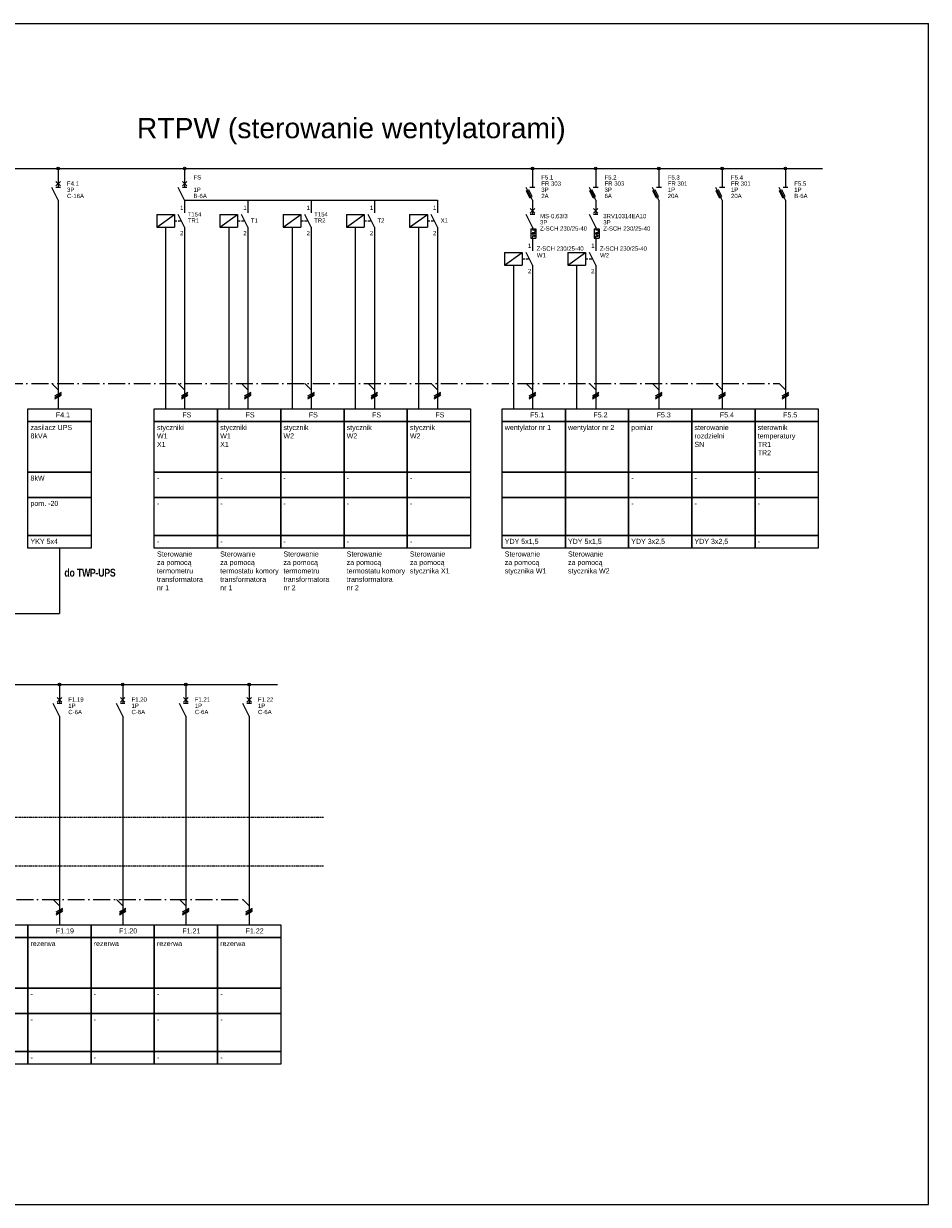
# Model space of a CAD drawing. Header units: centimetres. Extents: x -4250 to -484, y 169 to 6592.
# Tile 31 of 178: x -2166 to -1844, y 1125 to 1545. Entities that reach past the tile are written whole.
import ezdxf

# ---------------------------------------------------------------- set-up
doc = ezdxf.new("R2010")
doc.units = ezdxf.units.CM
for name, pattern in [('ACAD_ISO10W100', [18, 12, -3, 0, -3]), ('DASHED', [19.05, 12.7, -6.35]), ('MIXTE', [1, 0.5, -0.19, 0.12, -0.19])]:
    doc.linetypes.add(name, pattern=pattern)
doc.layers.add('1', color=7, linetype='Continuous')
doc.layers.add('_Uwagi', color=3, linetype='MIXTE', lineweight=20)
doc.styles.add('ARIAL', font='arial.ttf')
doc.styles.add('OPIS_LAYOUT', font='arial.ttf', dxfattribs={"width": 0.7})

msp = doc.modelspace()

# ---------------------------------------------------------------- linework, layer by layer
for p, q in [((-2761.068, 1545.4975), (-1843.9468, 1545.4975)), ((-1843.9468, 1125.4975), (-1843.9468, 1545.4975)), ((-2761.068, 1125.4975), (-1843.9468, 1125.4975))]:
    msp.add_line(p, q)
at = {"linetype": 'Continuous'}
for points in [[(-2115.3684, 1470.8317), (-2115.3684, 1408.4527)], [(-2092.8684, 1470.8317), (-2092.8684, 1408.4527)], [(-2070.3684, 1470.8317), (-2070.3684, 1408.4527)], [(-2047.8684, 1470.8317), (-2047.8684, 1408.4527)], [(-2025.3684, 1470.8317), (-2025.3684, 1408.4527)], [(-1991.6184, 1457.3317), (-1991.6184, 1408.4527)], [(-1969.1184, 1457.3317), (-1969.1184, 1408.4527)]]:
    msp.add_lwpolyline(points, dxfattribs=at)
at = {"linetype": 'ACAD_ISO10W100', "ltscale": 0.5}
for points in [[(-2690.8734, 1417.4617), (-1897.0734, 1417.4617)], [(-2623.3734, 1233.9052), (-2087.8734, 1233.9052)]]:
    msp.add_lwpolyline(points, dxfattribs=at)
for points in [[(-2164.3734, 1408.4527), (-2141.8734, 1408.4527), (-2141.8734, 1403.9527), (-2164.3734, 1403.9527), (-2164.3734, 1408.4527)], [(-2119.3734, 1408.4527), (-2096.8734, 1408.4527), (-2096.8734, 1403.9527), (-2119.3734, 1403.9527), (-2119.3734, 1408.4527)], [(-2096.8734, 1408.4527), (-2074.3734, 1408.4527), (-2074.3734, 1403.9527), (-2096.8734, 1403.9527), (-2096.8734, 1408.4527)], [(-2074.3734, 1408.4527), (-2051.8734, 1408.4527), (-2051.8734, 1403.9527), (-2074.3734, 1403.9527), (-2074.3734, 1408.4527)], [(-2051.8734, 1408.4527), (-2029.3734, 1408.4527), (-2029.3734, 1403.9527), (-2051.8734, 1403.9527), (-2051.8734, 1408.4527)], [(-2029.3734, 1408.4527), (-2006.8734, 1408.4527), (-2006.8734, 1403.9527), (-2029.3734, 1403.9527), (-2029.3734, 1408.4527)], [(-1995.6234, 1408.4527), (-1973.1234, 1408.4527), (-1973.1234, 1403.9527), (-1995.6234, 1403.9527), (-1995.6234, 1408.4527)], [(-1973.1234, 1408.4527), (-1950.6234, 1408.4527), (-1950.6234, 1403.9527), (-1973.1234, 1403.9527), (-1973.1234, 1408.4527)], [(-1950.6234, 1408.4527), (-1928.1234, 1408.4527), (-1928.1234, 1403.9527), (-1950.6234, 1403.9527), (-1950.6234, 1408.4527)], [(-1928.1234, 1408.4527), (-1905.6234, 1408.4527), (-1905.6234, 1403.9527), (-1928.1234, 1403.9527), (-1928.1234, 1408.4527)], [(-1905.6234, 1408.4527), (-1883.1234, 1408.4527), (-1883.1234, 1403.9527), (-1905.6234, 1403.9527), (-1905.6234, 1408.4527)], [(-2164.3734, 1403.9527), (-2141.8734, 1403.9527), (-2141.8734, 1385.9527), (-2164.3734, 1385.9527), (-2164.3734, 1403.9527)], [(-2119.3734, 1403.9527), (-2096.8734, 1403.9527), (-2096.8734, 1385.9527), (-2119.3734, 1385.9527), (-2119.3734, 1403.9527)], [(-2096.8734, 1403.9527), (-2074.3734, 1403.9527), (-2074.3734, 1385.9527), (-2096.8734, 1385.9527), (-2096.8734, 1403.9527)], [(-2074.3734, 1403.9527), (-2051.8734, 1403.9527), (-2051.8734, 1385.9527), (-2074.3734, 1385.9527), (-2074.3734, 1403.9527)], [(-2051.8734, 1403.9527), (-2029.3734, 1403.9527), (-2029.3734, 1385.9527), (-2051.8734, 1385.9527), (-2051.8734, 1403.9527)], [(-2029.3734, 1403.9527), (-2006.8734, 1403.9527), (-2006.8734, 1385.9527), (-2029.3734, 1385.9527), (-2029.3734, 1403.9527)], [(-1995.6234, 1403.9527), (-1973.1234, 1403.9527), (-1973.1234, 1385.9527), (-1995.6234, 1385.9527), (-1995.6234, 1403.9527)], [(-1973.1234, 1403.9527), (-1950.6234, 1403.9527), (-1950.6234, 1385.9527), (-1973.1234, 1385.9527), (-1973.1234, 1403.9527)], [(-1950.6234, 1403.9527), (-1928.1234, 1403.9527), (-1928.1234, 1385.9527), (-1950.6234, 1385.9527), (-1950.6234, 1403.9527)], [(-1928.1234, 1403.9527), (-1905.6234, 1403.9527), (-1905.6234, 1385.9527), (-1928.1234, 1385.9527), (-1928.1234, 1403.9527)], [(-1905.6234, 1403.9527), (-1883.1234, 1403.9527), (-1883.1234, 1385.9527), (-1905.6234, 1385.9527), (-1905.6234, 1403.9527)], [(-2164.3734, 1385.9527), (-2141.8734, 1385.9527), (-2141.8734, 1376.9527), (-2164.3734, 1376.9527), (-2164.3734, 1385.9527)], [(-2119.3734, 1385.9527), (-2096.8734, 1385.9527), (-2096.8734, 1376.9527), (-2119.3734, 1376.9527), (-2119.3734, 1385.9527)], [(-2096.8734, 1385.9527), (-2074.3734, 1385.9527), (-2074.3734, 1376.9527), (-2096.8734, 1376.9527), (-2096.8734, 1385.9527)], [(-2074.3734, 1385.9527), (-2051.8734, 1385.9527), (-2051.8734, 1376.9527), (-2074.3734, 1376.9527), (-2074.3734, 1385.9527)], [(-2051.8734, 1385.9527), (-2029.3734, 1385.9527), (-2029.3734, 1376.9527), (-2051.8734, 1376.9527), (-2051.8734, 1385.9527)], [(-2029.3734, 1385.9527), (-2006.8734, 1385.9527), (-2006.8734, 1376.9527), (-2029.3734, 1376.9527), (-2029.3734, 1385.9527)], [(-1995.6234, 1385.9527), (-1973.1234, 1385.9527), (-1973.1234, 1376.9527), (-1995.6234, 1376.9527), (-1995.6234, 1385.9527)], [(-1973.1234, 1385.9527), (-1950.6234, 1385.9527), (-1950.6234, 1376.9527), (-1973.1234, 1376.9527), (-1973.1234, 1385.9527)], [(-1950.6234, 1385.9527), (-1928.1234, 1385.9527), (-1928.1234, 1376.9527), (-1950.6234, 1376.9527), (-1950.6234, 1385.9527)], [(-1928.1234, 1385.9527), (-1905.6234, 1385.9527), (-1905.6234, 1376.9527), (-1928.1234, 1376.9527), (-1928.1234, 1385.9527)], [(-1905.6234, 1385.9527), (-1883.1234, 1385.9527), (-1883.1234, 1376.9527), (-1905.6234, 1376.9527), (-1905.6234, 1385.9527)], [(-2164.3734, 1376.9527), (-2141.8734, 1376.9527), (-2141.8734, 1363.4527), (-2164.3734, 1363.4527), (-2164.3734, 1376.9527)], [(-2119.3734, 1376.9527), (-2096.8734, 1376.9527), (-2096.8734, 1363.4527), (-2119.3734, 1363.4527), (-2119.3734, 1376.9527)], [(-2096.8734, 1376.9527), (-2074.3734, 1376.9527), (-2074.3734, 1363.4527), (-2096.8734, 1363.4527), (-2096.8734, 1376.9527)], [(-2074.3734, 1376.9527), (-2051.8734, 1376.9527), (-2051.8734, 1363.4527), (-2074.3734, 1363.4527), (-2074.3734, 1376.9527)], [(-2051.8734, 1376.9527), (-2029.3734, 1376.9527), (-2029.3734, 1363.4527), (-2051.8734, 1363.4527), (-2051.8734, 1376.9527)], [(-2029.3734, 1376.9527), (-2006.8734, 1376.9527), (-2006.8734, 1363.4527), (-2029.3734, 1363.4527), (-2029.3734, 1376.9527)], [(-1995.6234, 1376.9527), (-1973.1234, 1376.9527), (-1973.1234, 1363.4527), (-1995.6234, 1363.4527), (-1995.6234, 1376.9527)], [(-1973.1234, 1376.9527), (-1950.6234, 1376.9527), (-1950.6234, 1363.4527), (-1973.1234, 1363.4527), (-1973.1234, 1376.9527)], [(-1950.6234, 1376.9527), (-1928.1234, 1376.9527), (-1928.1234, 1363.4527), (-1950.6234, 1363.4527), (-1950.6234, 1376.9527)], [(-1928.1234, 1376.9527), (-1905.6234, 1376.9527), (-1905.6234, 1363.4527), (-1928.1234, 1363.4527), (-1928.1234, 1376.9527)], [(-1905.6234, 1376.9527), (-1883.1234, 1376.9527), (-1883.1234, 1363.4527), (-1905.6234, 1363.4527), (-1905.6234, 1376.9527)], [(-2164.3734, 1363.4527), (-2141.8734, 1363.4527), (-2141.8734, 1358.9527), (-2164.3734, 1358.9527), (-2164.3734, 1363.4527)], [(-2119.3734, 1363.4527), (-2096.8734, 1363.4527), (-2096.8734, 1358.9527), (-2119.3734, 1358.9527), (-2119.3734, 1363.4527)], [(-2096.8734, 1363.4527), (-2074.3734, 1363.4527), (-2074.3734, 1358.9527), (-2096.8734, 1358.9527), (-2096.8734, 1363.4527)], [(-2074.3734, 1363.4527), (-2051.8734, 1363.4527), (-2051.8734, 1358.9527), (-2074.3734, 1358.9527), (-2074.3734, 1363.4527)], [(-2051.8734, 1363.4527), (-2029.3734, 1363.4527), (-2029.3734, 1358.9527), (-2051.8734, 1358.9527), (-2051.8734, 1363.4527)], [(-2029.3734, 1363.4527), (-2006.8734, 1363.4527), (-2006.8734, 1358.9527), (-2029.3734, 1358.9527), (-2029.3734, 1363.4527)], [(-1995.6234, 1363.4527), (-1973.1234, 1363.4527), (-1973.1234, 1358.9527), (-1995.6234, 1358.9527), (-1995.6234, 1363.4527)], [(-1973.1234, 1363.4527), (-1950.6234, 1363.4527), (-1950.6234, 1358.9527), (-1973.1234, 1358.9527), (-1973.1234, 1363.4527)], [(-1950.6234, 1363.4527), (-1928.1234, 1363.4527), (-1928.1234, 1358.9527), (-1950.6234, 1358.9527), (-1950.6234, 1363.4527)], [(-1928.1234, 1363.4527), (-1905.6234, 1363.4527), (-1905.6234, 1358.9527), (-1928.1234, 1358.9527), (-1928.1234, 1363.4527)], [(-1905.6234, 1363.4527), (-1883.1234, 1363.4527), (-1883.1234, 1358.9527), (-1905.6234, 1358.9527), (-1905.6234, 1363.4527)]]:
    msp.add_lwpolyline(points)
at = {"color": 6}
for points in [[(-2186.8734, 1224.8962), (-2164.3734, 1224.8962), (-2164.3734, 1220.3962), (-2186.8734, 1220.3962), (-2186.8734, 1224.8962)], [(-2164.3734, 1224.8962), (-2141.8734, 1224.8962), (-2141.8734, 1220.3962), (-2164.3734, 1220.3962), (-2164.3734, 1224.8962)], [(-2141.8734, 1224.8962), (-2119.3734, 1224.8962), (-2119.3734, 1220.3962), (-2141.8734, 1220.3962), (-2141.8734, 1224.8962)], [(-2119.3734, 1224.8962), (-2096.8734, 1224.8962), (-2096.8734, 1220.3962), (-2119.3734, 1220.3962), (-2119.3734, 1224.8962)], [(-2096.8734, 1224.8962), (-2074.3734, 1224.8962), (-2074.3734, 1220.3962), (-2096.8734, 1220.3962), (-2096.8734, 1224.8962)], [(-2186.8734, 1220.3962), (-2164.3734, 1220.3962), (-2164.3734, 1202.3962), (-2186.8734, 1202.3962), (-2186.8734, 1220.3962)], [(-2164.3734, 1220.3962), (-2141.8734, 1220.3962), (-2141.8734, 1202.3962), (-2164.3734, 1202.3962), (-2164.3734, 1220.3962)], [(-2141.8734, 1220.3962), (-2119.3734, 1220.3962), (-2119.3734, 1202.3962), (-2141.8734, 1202.3962), (-2141.8734, 1220.3962)], [(-2119.3734, 1220.3962), (-2096.8734, 1220.3962), (-2096.8734, 1202.3962), (-2119.3734, 1202.3962), (-2119.3734, 1220.3962)], [(-2096.8734, 1220.3962), (-2074.3734, 1220.3962), (-2074.3734, 1202.3962), (-2096.8734, 1202.3962), (-2096.8734, 1220.3962)], [(-2186.8734, 1202.3962), (-2164.3734, 1202.3962), (-2164.3734, 1193.3962), (-2186.8734, 1193.3962), (-2186.8734, 1202.3962)], [(-2164.3734, 1202.3962), (-2141.8734, 1202.3962), (-2141.8734, 1193.3962), (-2164.3734, 1193.3962), (-2164.3734, 1202.3962)], [(-2141.8734, 1202.3962), (-2119.3734, 1202.3962), (-2119.3734, 1193.3962), (-2141.8734, 1193.3962), (-2141.8734, 1202.3962)], [(-2119.3734, 1202.3962), (-2096.8734, 1202.3962), (-2096.8734, 1193.3962), (-2119.3734, 1193.3962), (-2119.3734, 1202.3962)], [(-2096.8734, 1202.3962), (-2074.3734, 1202.3962), (-2074.3734, 1193.3962), (-2096.8734, 1193.3962), (-2096.8734, 1202.3962)], [(-2186.8734, 1193.3962), (-2164.3734, 1193.3962), (-2164.3734, 1179.8962), (-2186.8734, 1179.8962), (-2186.8734, 1193.3962)], [(-2164.3734, 1193.3962), (-2141.8734, 1193.3962), (-2141.8734, 1179.8962), (-2164.3734, 1179.8962), (-2164.3734, 1193.3962)], [(-2141.8734, 1193.3962), (-2119.3734, 1193.3962), (-2119.3734, 1179.8962), (-2141.8734, 1179.8962), (-2141.8734, 1193.3962)], [(-2119.3734, 1193.3962), (-2096.8734, 1193.3962), (-2096.8734, 1179.8962), (-2119.3734, 1179.8962), (-2119.3734, 1193.3962)], [(-2096.8734, 1193.3962), (-2074.3734, 1193.3962), (-2074.3734, 1179.8962), (-2096.8734, 1179.8962), (-2096.8734, 1193.3962)], [(-2186.8734, 1179.8962), (-2164.3734, 1179.8962), (-2164.3734, 1175.3962), (-2186.8734, 1175.3962), (-2186.8734, 1179.8962)], [(-2164.3734, 1179.8962), (-2141.8734, 1179.8962), (-2141.8734, 1175.3962), (-2164.3734, 1175.3962), (-2164.3734, 1179.8962)], [(-2141.8734, 1179.8962), (-2119.3734, 1179.8962), (-2119.3734, 1175.3962), (-2141.8734, 1175.3962), (-2141.8734, 1179.8962)], [(-2119.3734, 1179.8962), (-2096.8734, 1179.8962), (-2096.8734, 1175.3962), (-2119.3734, 1175.3962), (-2119.3734, 1179.8962)], [(-2096.8734, 1179.8962), (-2074.3734, 1179.8962), (-2074.3734, 1175.3962), (-2096.8734, 1175.3962), (-2096.8734, 1179.8962)]]:
    msp.add_lwpolyline(points, dxfattribs=at)
at = {"layer": '1'}
for p, q in [((-2693.1234, 1493.9617), (-1881.5777, 1493.9617)), ((-2153.5734, 1478.2117), (-2153.5734, 1408.4527)), ((-1939.8234, 1478.2117), (-1939.8234, 1408.4527)), ((-1917.3234, 1478.2117), (-1917.3234, 1408.4527)), ((-1894.8234, 1478.2117), (-1894.8234, 1408.4527)), ((-2108.5734, 1468.5817), (-2108.5734, 1408.4527)), ((-2086.0734, 1468.5817), (-2086.0734, 1408.4527)), ((-2063.5734, 1468.5817), (-2063.5734, 1408.4527)), ((-2041.0734, 1468.5817), (-2041.0734, 1408.4527)), ((-2018.5734, 1468.5817), (-2018.5734, 1408.4527)), ((-1984.8234, 1455.0817), (-1984.8234, 1408.4527)), ((-1962.3234, 1455.0817), (-1962.3234, 1408.4527)), ((-2155.8234, 1417.4617), (-2153.5734, 1415.2117)), ((-2110.8234, 1417.4617), (-2108.5734, 1415.2117)), ((-2088.3234, 1417.4617), (-2086.0734, 1415.2117)), ((-2065.8234, 1417.4617), (-2063.5734, 1415.2117)), ((-2043.3234, 1417.4617), (-2041.0734, 1415.2117)), ((-2020.8234, 1417.4617), (-2018.5734, 1415.2117)), ((-1987.0734, 1417.4617), (-1984.8234, 1415.2117)), ((-1964.5734, 1417.4617), (-1962.3234, 1415.2117)), ((-1942.0734, 1417.4617), (-1939.8234, 1415.2117)), ((-1919.5734, 1417.4617), (-1917.3234, 1415.2117)), ((-1897.0734, 1417.4617), (-1894.8234, 1415.2117)), ((-2154.7434, 1413.0967), (-2152.4034, 1414.4467)), ((-2154.7434, 1412.5567), (-2152.4034, 1413.9067)), ((-2154.7434, 1412.0167), (-2152.4034, 1413.3667)), ((-2109.7434, 1413.0967), (-2107.4034, 1414.4467)), ((-2109.7434, 1412.5567), (-2107.4034, 1413.9067)), ((-2109.7434, 1412.0167), (-2107.4034, 1413.3667)), ((-2087.2434, 1413.0967), (-2084.9034, 1414.4467)), ((-2087.2434, 1412.5567), (-2084.9034, 1413.9067)), ((-2087.2434, 1412.0167), (-2084.9034, 1413.3667)), ((-2064.7434, 1413.0967), (-2062.4034, 1414.4467)), ((-2064.7434, 1412.5567), (-2062.4034, 1413.9067)), ((-2064.7434, 1412.0167), (-2062.4034, 1413.3667)), ((-2042.2434, 1413.0967), (-2039.9034, 1414.4467)), ((-2042.2434, 1412.5567), (-2039.9034, 1413.9067)), ((-2042.2434, 1412.0167), (-2039.9034, 1413.3667)), ((-2019.7434, 1413.0967), (-2017.4034, 1414.4467)), ((-2019.7434, 1412.5567), (-2017.4034, 1413.9067)), ((-2019.7434, 1412.0167), (-2017.4034, 1413.3667)), ((-1985.9934, 1413.0967), (-1983.6534, 1414.4467)), ((-1985.9934, 1412.5567), (-1983.6534, 1413.9067)), ((-1985.9934, 1412.0167), (-1983.6534, 1413.3667)), ((-1963.4934, 1413.0967), (-1961.1534, 1414.4467)), ((-1963.4934, 1412.5567), (-1961.1534, 1413.9067)), ((-1963.4934, 1412.0167), (-1961.1534, 1413.3667)), ((-1940.9934, 1413.0967), (-1938.6534, 1414.4467)), ((-1940.9934, 1412.5567), (-1938.6534, 1413.9067)), ((-1940.9934, 1412.0167), (-1938.6534, 1413.3667)), ((-1918.4934, 1413.0967), (-1916.1534, 1414.4467)), ((-1918.4934, 1412.5567), (-1916.1534, 1413.9067)), ((-1918.4934, 1412.0167), (-1916.1534, 1413.3667)), ((-1895.9934, 1413.0967), (-1893.6534, 1414.4467)), ((-1895.9934, 1412.5567), (-1893.6534, 1413.9067)), ((-1895.9934, 1412.0167), (-1893.6534, 1413.3667)), ((-2153.1234, 1358.9527), (-2153.1234, 1335.6396)), ((-2687.1623, 1335.6396), (-2153.1234, 1335.6396)), ((-2625.6234, 1310.4502), (-2075.4842, 1310.4052))]:
    msp.add_line(p, q, dxfattribs=at)
at = {"layer": '1', "color": 3}
for p, q in [((-2153.5734, 1493.9617), (-2153.5734, 1491.6667)), ((-2153.5734, 1491.7117), (-2153.5734, 1487.2117)), ((-2108.5734, 1493.9617), (-2108.5734, 1491.6667)), ((-2108.5734, 1491.7117), (-2108.5734, 1487.2117)), ((-1984.8234, 1493.9617), (-1984.8234, 1491.6667)), ((-1984.8234, 1491.7117), (-1984.8234, 1487.2117)), ((-1962.3234, 1493.9617), (-1962.3234, 1491.6667)), ((-1962.3234, 1491.7117), (-1962.3234, 1487.2117)), ((-1939.8234, 1493.9617), (-1939.8234, 1491.6667)), ((-1939.8234, 1491.7117), (-1939.8234, 1487.2117)), ((-1917.3234, 1493.9617), (-1917.3234, 1491.6667)), ((-1917.3234, 1491.7117), (-1917.3234, 1487.2117)), ((-1894.8234, 1493.9617), (-1894.8234, 1491.6667)), ((-1894.8234, 1491.7117), (-1894.8234, 1487.2117)), ((-2153.5734, 1482.7117), (-2155.8234, 1487.2117)), ((-2154.3834, 1487.7517), (-2152.7634, 1489.3717)), ((-2152.7634, 1487.7517), (-2154.3834, 1489.3717)), ((-2152.7634, 1487.2117), (-2154.3834, 1487.2117)), ((-2108.5734, 1482.7117), (-2110.8234, 1487.2117)), ((-2109.3834, 1487.7517), (-2107.7634, 1489.3717)), ((-2107.7634, 1487.7517), (-2109.3834, 1489.3717)), ((-2107.7634, 1487.2117), (-2109.3834, 1487.2117)), ((-1984.8234, 1482.7117), (-1987.0734, 1487.2117)), ((-1984.8234, 1482.7117), (-1987.0734, 1487.2117)), ((-1983.9234, 1487.2117), (-1985.7234, 1487.2117)), ((-1984.0134, 1487.2117), (-1985.6334, 1487.2117)), ((-1962.3234, 1482.7117), (-1964.5734, 1487.2117)), ((-1962.3234, 1482.7117), (-1964.5734, 1487.2117)), ((-1961.4234, 1487.2117), (-1963.2234, 1487.2117)), ((-1961.5134, 1487.2117), (-1963.1334, 1487.2117)), ((-1939.8234, 1482.7117), (-1942.0734, 1487.2117)), ((-1939.8234, 1482.7117), (-1942.0734, 1487.2117)), ((-1938.9234, 1487.2117), (-1940.7234, 1487.2117)), ((-1939.0134, 1487.2117), (-1940.6334, 1487.2117)), ((-1917.3234, 1482.7117), (-1919.5734, 1487.2117)), ((-1916.4234, 1487.2117), (-1918.2234, 1487.2117)), ((-1894.8234, 1482.7117), (-1897.0734, 1487.2117)), ((-1894.0134, 1487.2117), (-1895.6334, 1487.2117)), ((-2153.5734, 1482.7117), (-2153.5734, 1478.2117)), ((-2108.5734, 1482.7117), (-2018.5734, 1482.7117)), ((-2108.5734, 1482.7117), (-2108.5734, 1478.2117)), ((-2086.0734, 1482.7117), (-2086.0734, 1478.2117)), ((-2063.5734, 1482.7117), (-2063.5734, 1478.2117)), ((-2041.0734, 1482.7117), (-2041.0734, 1478.2117)), ((-2018.5734, 1482.7117), (-2018.5734, 1478.2117)), ((-1986.9474, 1485.9607), (-1986.1464, 1486.3657)), ((-1985.7414, 1483.5487), (-1986.9474, 1485.9607)), ((-1984.9404, 1483.9537), (-1986.1464, 1486.3657)), ((-1985.7414, 1483.5487), (-1984.9404, 1483.9537)), ((-1984.8234, 1482.7117), (-1984.8234, 1478.2117)), ((-1984.8234, 1482.7117), (-1984.8234, 1478.2117)), ((-1964.4474, 1485.9607), (-1963.6464, 1486.3657)), ((-1963.2414, 1483.5487), (-1964.4474, 1485.9607)), ((-1962.4404, 1483.9537), (-1963.6464, 1486.3657)), ((-1963.2414, 1483.5487), (-1962.4404, 1483.9537)), ((-1962.3234, 1482.7117), (-1962.3234, 1478.2117)), ((-1962.3234, 1482.7117), (-1962.3234, 1478.2117)), ((-1941.9474, 1485.9607), (-1941.1464, 1486.3657)), ((-1940.7414, 1483.5487), (-1941.9474, 1485.9607)), ((-1939.9404, 1483.9537), (-1941.1464, 1486.3657)), ((-1940.7414, 1483.5487), (-1939.9404, 1483.9537)), ((-1939.8234, 1482.7117), (-1939.8234, 1478.2117)), ((-1939.8234, 1482.7117), (-1939.8234, 1478.2117)), ((-1919.4474, 1485.9607), (-1918.6464, 1486.3657)), ((-1918.2414, 1483.5487), (-1919.4474, 1485.9607)), ((-1917.4404, 1483.9537), (-1918.6464, 1486.3657)), ((-1918.2414, 1483.5487), (-1917.4404, 1483.9537)), ((-1917.3234, 1482.7117), (-1917.3234, 1478.2117)), ((-1917.3234, 1482.7117), (-1917.3234, 1478.2117)), ((-1896.9474, 1485.9607), (-1896.1464, 1486.3657)), ((-1895.7414, 1483.5487), (-1896.9474, 1485.9607)), ((-1894.9404, 1483.9537), (-1896.1464, 1486.3657)), ((-1895.7414, 1483.5487), (-1894.9404, 1483.9537)), ((-1894.8234, 1482.7117), (-1894.8234, 1478.2117)), ((-1984.0134, 1478.1217), (-1985.6334, 1479.7417)), ((-1985.6334, 1478.1217), (-1984.0134, 1479.7417)), ((-1984.8234, 1482.0817), (-1984.8234, 1477.5817)), ((-1961.5134, 1478.1217), (-1963.1334, 1479.7417)), ((-1963.1334, 1478.1217), (-1961.5134, 1479.7417)), ((-1962.3234, 1482.0817), (-1962.3234, 1477.5817)), ((-2118.5184, 1477.5817), (-2112.2184, 1477.5817)), ((-2118.5184, 1477.5817), (-2118.5184, 1473.0817)), ((-2112.2184, 1477.5817), (-2112.2184, 1473.0817)), ((-2108.5734, 1473.0817), (-2110.8234, 1477.5817)), ((-2096.0184, 1477.5817), (-2089.7184, 1477.5817)), ((-2096.0184, 1477.5817), (-2096.0184, 1473.0817)), ((-2089.7184, 1477.5817), (-2089.7184, 1473.0817)), ((-2086.0734, 1473.0817), (-2088.3234, 1477.5817)), ((-2073.5184, 1477.5817), (-2067.2184, 1477.5817)), ((-2073.5184, 1477.5817), (-2073.5184, 1473.0817)), ((-2067.2184, 1477.5817), (-2067.2184, 1473.0817)), ((-2063.5734, 1473.0817), (-2065.8234, 1477.5817)), ((-2051.0184, 1477.5817), (-2044.7184, 1477.5817)), ((-2051.0184, 1477.5817), (-2051.0184, 1473.0817)), ((-2044.7184, 1477.5817), (-2044.7184, 1473.0817)), ((-2041.0734, 1473.0817), (-2043.3234, 1477.5817)), ((-2028.5184, 1477.5817), (-2022.2184, 1477.5817)), ((-2028.5184, 1477.5817), (-2028.5184, 1473.0817)), ((-2022.2184, 1477.5817), (-2022.2184, 1473.0817)), ((-2018.5734, 1473.0817), (-2020.8234, 1477.5817)), ((-1984.8234, 1473.0817), (-1987.0734, 1477.5817)), ((-1984.0134, 1477.5817), (-1985.6334, 1477.5817)), ((-1962.3234, 1473.0817), (-1964.5734, 1477.5817)), ((-1961.5134, 1477.5817), (-1963.1334, 1477.5817)), ((-2118.5184, 1473.0817), (-2112.2184, 1473.0817)), ((-2115.3684, 1473.0817), (-2115.3684, 1470.8317)), ((-2108.5734, 1473.0817), (-2108.5734, 1468.5817)), ((-2096.0184, 1473.0817), (-2089.7184, 1473.0817)), ((-2092.8684, 1473.0817), (-2092.8684, 1470.8317)), ((-2086.0734, 1473.0817), (-2086.0734, 1468.5817)), ((-2073.5184, 1473.0817), (-2067.2184, 1473.0817)), ((-2070.3684, 1473.0817), (-2070.3684, 1470.8317)), ((-2063.5734, 1473.0817), (-2063.5734, 1468.5817)), ((-2051.0184, 1473.0817), (-2044.7184, 1473.0817)), ((-2047.8684, 1473.0817), (-2047.8684, 1470.8317)), ((-2041.0734, 1473.0817), (-2041.0734, 1468.5817)), ((-2028.5184, 1473.0817), (-2022.2184, 1473.0817)), ((-2025.3684, 1473.0817), (-2025.3684, 1470.8317)), ((-2018.5734, 1473.0817), (-2018.5734, 1468.5817)), ((-1985.3634, 1472.4517), (-1985.3634, 1469.2117)), ((-1985.3634, 1472.4517), (-1983.5634, 1472.4517)), ((-1985.3634, 1470.8317), (-1983.5634, 1470.8317)), ((-1984.8234, 1473.0817), (-1984.8234, 1472.0917)), ((-1984.8234, 1472.0917), (-1983.9234, 1472.0917)), ((-1984.8234, 1471.1917), (-1984.8234, 1470.8317)), ((-1984.8234, 1471.1917), (-1983.9234, 1471.1917)), ((-1984.6974, 1470.3817), (-1984.8234, 1469.6617)), ((-1984.8234, 1470.3817), (-1984.5624, 1470.3817)), ((-1984.3824, 1470.3817), (-1983.8424, 1470.0217)), ((-1983.8424, 1470.0217), (-1984.3824, 1469.6617)), ((-1983.9234, 1472.0917), (-1983.9234, 1471.1917)), ((-1983.5634, 1472.4517), (-1983.5634, 1469.2117)), ((-1962.8634, 1472.4517), (-1961.0634, 1472.4517)), ((-1962.8634, 1472.4517), (-1962.8634, 1469.2117)), ((-1962.8634, 1470.8317), (-1961.0634, 1470.8317)), ((-1962.3234, 1473.0817), (-1962.3234, 1472.0917)), ((-1962.3234, 1472.0917), (-1961.4234, 1472.0917)), ((-1962.3234, 1471.1917), (-1962.3234, 1470.8317)), ((-1962.3234, 1471.1917), (-1961.4234, 1471.1917)), ((-1962.1974, 1470.3817), (-1962.3234, 1469.6617)), ((-1962.3234, 1470.3817), (-1962.0624, 1470.3817)), ((-1961.8824, 1470.3817), (-1961.3424, 1470.0217)), ((-1961.3424, 1470.0217), (-1961.8824, 1469.6617)), ((-1961.4234, 1472.0917), (-1961.4234, 1471.1917)), ((-1961.0634, 1472.4517), (-1961.0634, 1469.2117)), ((-1985.3634, 1469.2117), (-1983.5634, 1469.2117)), ((-1984.9584, 1469.6617), (-1984.6884, 1469.6617)), ((-1984.8234, 1469.2117), (-1984.8234, 1464.7117)), ((-1984.8234, 1469.2117), (-1984.8234, 1468.5817)), ((-1962.8634, 1469.2117), (-1961.0634, 1469.2117)), ((-1962.4584, 1469.6617), (-1962.1884, 1469.6617)), ((-1962.3234, 1469.2117), (-1962.3234, 1464.7117)), ((-1962.3234, 1469.2117), (-1962.3234, 1468.5817)), ((-1994.7684, 1464.0817), (-1988.4684, 1464.0817)), ((-1994.7684, 1464.0817), (-1994.7684, 1459.5817)), ((-1988.4684, 1464.0817), (-1988.4684, 1459.5817)), ((-1984.8234, 1459.5817), (-1987.0734, 1464.0817)), ((-1972.2684, 1464.0817), (-1965.9684, 1464.0817)), ((-1972.2684, 1464.0817), (-1972.2684, 1459.5817)), ((-1965.9684, 1464.0817), (-1965.9684, 1459.5817)), ((-1962.3234, 1459.5817), (-1964.5734, 1464.0817)), ((-1994.7684, 1459.5817), (-1988.4684, 1459.5817)), ((-1991.6184, 1459.5817), (-1991.6184, 1457.3317)), ((-1984.8234, 1459.5817), (-1984.8234, 1455.0817)), ((-1972.2684, 1459.5817), (-1965.9684, 1459.5817)), ((-1969.1184, 1459.5817), (-1969.1184, 1457.3317)), ((-1962.3234, 1459.5817), (-1962.3234, 1455.0817))]:
    msp.add_line(p, q, dxfattribs=at)
at = {"layer": '1', "color": 6}
for p, q in [((-2153.1234, 1310.4052), (-2153.1234, 1308.1102)), ((-2130.6234, 1310.4052), (-2130.6234, 1308.1102)), ((-2108.1234, 1310.4052), (-2108.1234, 1308.1102)), ((-2085.6234, 1310.4052), (-2085.6234, 1308.1102)), ((-2153.1234, 1308.1552), (-2153.1234, 1303.6552)), ((-2130.6234, 1308.1552), (-2130.6234, 1303.6552)), ((-2108.1234, 1308.1552), (-2108.1234, 1303.6552)), ((-2085.6234, 1308.1552), (-2085.6234, 1303.6552)), ((-2153.1234, 1299.1552), (-2155.3734, 1303.6552)), ((-2152.3134, 1304.1952), (-2153.9334, 1305.8152)), ((-2153.9334, 1304.1952), (-2152.3134, 1305.8152)), ((-2152.3134, 1303.6552), (-2153.9334, 1303.6552)), ((-2130.6234, 1299.1552), (-2132.8734, 1303.6552)), ((-2129.8134, 1304.1952), (-2131.4334, 1305.8152)), ((-2131.4334, 1304.1952), (-2129.8134, 1305.8152)), ((-2129.8134, 1303.6552), (-2131.4334, 1303.6552)), ((-2108.1234, 1299.1552), (-2110.3734, 1303.6552)), ((-2107.3134, 1304.1952), (-2108.9334, 1305.8152)), ((-2108.9334, 1304.1952), (-2107.3134, 1305.8152)), ((-2107.3134, 1303.6552), (-2108.9334, 1303.6552)), ((-2085.6234, 1299.1552), (-2087.8734, 1303.6552)), ((-2084.8134, 1304.1952), (-2086.4334, 1305.8152)), ((-2086.4334, 1304.1952), (-2084.8134, 1305.8152)), ((-2084.8134, 1303.6552), (-2086.4334, 1303.6552)), ((-2153.1234, 1299.1552), (-2153.1234, 1294.6552)), ((-2130.6234, 1299.1552), (-2130.6234, 1294.6552)), ((-2108.1234, 1299.1552), (-2108.1234, 1294.6552)), ((-2085.6234, 1299.1552), (-2085.6234, 1294.6552)), ((-2153.1234, 1294.6552), (-2153.1234, 1224.8962)), ((-2130.6234, 1294.6552), (-2130.6234, 1224.8962)), ((-2108.1234, 1294.6552), (-2108.1234, 1224.8962)), ((-2085.6234, 1294.6552), (-2085.6234, 1224.8962)), ((-2155.3734, 1233.9052), (-2153.1234, 1231.6552)), ((-2154.2934, 1229.5402), (-2151.9534, 1230.8902)), ((-2132.8734, 1233.9052), (-2130.6234, 1231.6552)), ((-2131.7934, 1229.5402), (-2129.4534, 1230.8902)), ((-2110.3734, 1233.9052), (-2108.1234, 1231.6552)), ((-2109.2934, 1229.5402), (-2106.9534, 1230.8902)), ((-2087.8734, 1233.9052), (-2085.6234, 1231.6552)), ((-2086.7934, 1229.5402), (-2084.4534, 1230.8902)), ((-2154.2934, 1229.0002), (-2151.9534, 1230.3502)), ((-2154.2934, 1229.0002), (-2151.9534, 1230.3502)), ((-2154.2934, 1228.4602), (-2151.9534, 1229.8102)), ((-2154.2934, 1228.4602), (-2151.9534, 1229.8102)), ((-2131.7934, 1229.0002), (-2129.4534, 1230.3502)), ((-2131.7934, 1229.0002), (-2129.4534, 1230.3502)), ((-2131.7934, 1228.4602), (-2129.4534, 1229.8102)), ((-2131.7934, 1228.4602), (-2129.4534, 1229.8102)), ((-2109.2934, 1229.0002), (-2106.9534, 1230.3502)), ((-2109.2934, 1229.0002), (-2106.9534, 1230.3502)), ((-2109.2934, 1228.4602), (-2106.9534, 1229.8102)), ((-2109.2934, 1228.4602), (-2106.9534, 1229.8102)), ((-2086.7934, 1229.0002), (-2084.4534, 1230.3502)), ((-2086.7934, 1229.0002), (-2084.4534, 1230.3502)), ((-2086.7934, 1228.4602), (-2084.4534, 1229.8102)), ((-2086.7934, 1228.4602), (-2084.4534, 1229.8102))]:
    msp.add_line(p, q, dxfattribs=at)
at = {"layer": '1', "color": 3}
for points in [[(-2118.5184, 1473.0817), (-2112.2184, 1477.5817)], [(-2096.0184, 1473.0817), (-2089.7184, 1477.5817)], [(-2073.5184, 1473.0817), (-2067.2184, 1477.5817)], [(-2051.0184, 1473.0817), (-2044.7184, 1477.5817)], [(-2028.5184, 1473.0817), (-2022.2184, 1477.5817)], [(-1994.7684, 1459.5817), (-1988.4684, 1464.0817)], [(-1972.2684, 1459.5817), (-1965.9684, 1464.0817)]]:
    msp.add_lwpolyline(points, dxfattribs=at)
at = {"layer": '1', "color": 3, "linetype": 'DASHED', "ltscale": 0.07}
for points in [[(-2112.2184, 1475.3317), (-2109.6984, 1475.3317)], [(-2089.7184, 1475.3317), (-2087.1984, 1475.3317)], [(-2067.2184, 1475.3317), (-2064.6984, 1475.3317)], [(-2044.7184, 1475.3317), (-2042.1984, 1475.3317)], [(-2022.2184, 1475.3317), (-2019.6984, 1475.3317)], [(-1988.4684, 1461.8317), (-1985.9484, 1461.8317)], [(-1965.9684, 1461.8317), (-1963.4484, 1461.8317)]]:
    msp.add_lwpolyline(points, dxfattribs=at)
at = {"layer": '_Uwagi'}
for p, q in [((-2631.6143, 1263.2358), (-2059.0307, 1263.2358)), ((-2631.6143, 1245.9114), (-2059.0307, 1245.9114))]:
    msp.add_line(p, q, dxfattribs=at)
at = {"layer": 'Defpoints', "color": 3, "linetype": 'Continuous'}
for centre in [(-2153.5734, 1493.9617), (-2108.5734, 1493.9617), (-1984.8234, 1493.9617), (-1962.3234, 1493.9617), (-1939.8234, 1493.9617), (-1917.3234, 1493.9617), (-1894.8234, 1493.9617)]:
    msp.add_circle(centre, 0.45, dxfattribs=at)
at = {"layer": 'Defpoints', "color": 6, "linetype": 'Continuous'}
for centre in [(-2153.1234, 1310.4052), (-2130.6234, 1310.4052), (-2108.1234, 1310.4052), (-2085.6234, 1310.4052)]:
    msp.add_circle(centre, 0.45, dxfattribs=at)

# ---------------------------------------------------------------- texts
at = {"color": 3, "style": 'ARIAL'}
for s, p in [('F4.1', (-2154.3924, 1405.4377)), ('FS', (-2109.3924, 1405.4377)), ('FS', (-2086.8924, 1405.4377)), ('FS', (-2064.3924, 1405.4377)), ('FS', (-2041.8924, 1405.4377)), ('FS', (-2019.3924, 1405.4377)), ('F5.1', (-1985.6424, 1405.4377)), ('F5.2', (-1963.1424, 1405.4377)), ('F5.3', (-1940.6424, 1405.4377)), ('F5.4', (-1918.1424, 1405.4377)), ('F5.5', (-1895.6424, 1405.4377))]:
    msp.add_text(s, height=1.8, dxfattribs=at).set_placement(p)
at = {"color": 6, "style": 'ARIAL'}
for s, p in [('F1.19', (-2154.3924, 1221.8812)), ('F1.20', (-2131.8924, 1221.8812)), ('F1.21', (-2109.3924, 1221.8812)), ('F1.22', (-2086.8924, 1221.8812))]:
    msp.add_text(s, height=1.8, dxfattribs=at).set_placement(p)
at = {"color": 3, "linetype": 'Continuous', "char_height": 1.8, "width": 27.81648, "attachment_point": 1, "style": 'ARIAL'}
for s, insert in [('{\\fArial|b0|i0|c238|p34;zasilacz UPS\\P8kVA}', (-2163.4284, 1402.7377)), ('styczniki \\PW1\\PX1', (-2118.4284, 1402.7377)), ('styczniki \\PW1\\PX1', (-2095.9284, 1402.7377)), ('stycznik\\PW2', (-2073.4284, 1402.7377)), ('stycznik\\PW2', (-2050.9284, 1402.7377)), ('stycznik\\PW2', (-2028.4284, 1402.7377)), ('wentylator nr 1', (-1994.6784, 1402.7377)), ('wentylator nr 2', (-1972.1784, 1402.7377)), ('pomiar', (-1949.6784, 1402.7377)), ('sterowanie \\Prozdzielni \\PSN ', (-1927.1784, 1402.7377)), ('sterownik \\Ptemperatury\\PTR1 \\PTR2', (-1904.6784, 1402.7377)), ('{\\fArial|b0|i0|c238|p34;8kW}', (-2163.4284, 1384.7377)), ('-', (-2118.4284, 1384.7377)), ('-', (-2095.9284, 1384.7377)), ('-', (-2073.4284, 1384.7377)), ('-', (-2050.9284, 1384.7377)), ('-', (-2028.4284, 1384.7377)), ('-', (-1949.6784, 1384.7377)), ('-', (-1927.1784, 1384.7377)), ('-', (-1904.6784, 1384.7377)), ('{\\fArial|b0|i0|c238|p34;pom. -20}', (-2163.4284, 1375.7377)), ('-', (-2118.4284, 1375.7377)), ('-', (-2095.9284, 1375.7377)), ('-', (-2073.4284, 1375.7377)), ('-', (-2050.9284, 1375.7377)), ('-', (-2028.4284, 1375.7377)), ('-', (-1949.6784, 1375.7377)), ('-', (-1927.1784, 1375.7377)), ('-', (-1904.6784, 1375.7377)), ('{\\fArial|b0|i0|c238|p34;YKY 5x4}', (-2163.4284, 1362.2377)), ('-', (-2118.4284, 1362.2377)), ('-', (-2095.9284, 1362.2377)), ('-', (-2073.4284, 1362.2377)), ('-', (-2050.9284, 1362.2377)), ('-', (-2028.4284, 1362.2377)), ('YDY 5x1,5', (-1994.6784, 1362.2377)), ('YDY 5x1,5', (-1972.1784, 1362.2377)), ('YDY 3x2,5', (-1949.6784, 1362.2377)), ('YDY 3x2,5', (-1949.6784, 1362.2377)), ('YDY 3x2,5', (-1927.1784, 1362.2377)), ('-', (-1904.6784, 1362.2377)), ('Sterowanie\\Pza pomocą \\Ptermometru \\Ptransformatora\\Pnr 1', (-2118.4284, 1357.7377)), ('Sterowanie\\Pza pomocą \\Ptermostatu komory\\Ptransformatora\\Pnr 1', (-2095.9284, 1357.7377)), ('Sterowanie\\Pza pomocą \\Ptermometru \\Ptransformatora\\Pnr 2', (-2073.4284, 1357.7377)), ('Sterowanie\\Pza pomocą \\Ptermostatu komory\\Ptransformatora\\Pnr 2', (-2050.9284, 1357.7377)), ('Sterowanie\\Pza pomocą \\Pstycznika X1', (-2028.4284, 1357.7377)), ('Sterowanie\\Pza pomocą \\Pstycznika W1', (-1994.6784, 1357.7377)), ('Sterowanie\\Pza pomocą \\Pstycznika W2', (-1972.1784, 1357.7377))]:
    msp.add_mtext(s, dxfattribs=dict(at, insert=insert))
at = {"insert": (-2151.3598, 1350.1796), "char_height": 2.8, "attachment_point": 4, "style": 'OPIS_LAYOUT'}
msp.add_mtext('{\\fArial|b1|i0|c238|p34;\\W0.8;\\T0.95;do TWP-UPS}', dxfattribs=at)
at = {"color": 6, "linetype": 'Continuous', "char_height": 1.8, "width": 27.81648, "attachment_point": 1, "style": 'ARIAL'}
for s, insert in [('rezerwa', (-2163.4284, 1219.1812)), ('rezerwa', (-2140.9284, 1219.1812)), ('rezerwa', (-2118.4284, 1219.1812)), ('rezerwa', (-2095.9284, 1219.1812)), ('-', (-2163.4284, 1201.1812)), ('-', (-2140.9284, 1201.1812)), ('-', (-2118.4284, 1201.1812)), ('-', (-2095.9284, 1201.1812)), ('{\\fArial|b0|i0|c238|p34;-}', (-2163.4284, 1192.1812)), ('{\\fArial|b0|i0|c238|p34;-}', (-2140.9284, 1192.1812)), ('{\\fArial|b0|i0|c238|p34;-}', (-2118.4284, 1192.1812)), ('{\\fArial|b0|i0|c238|p34;-}', (-2095.9284, 1192.1812)), ('-', (-2163.4284, 1178.6812)), ('-', (-2140.9284, 1178.6812)), ('-', (-2118.4284, 1178.6812)), ('-', (-2095.9284, 1178.6812))]:
    msp.add_mtext(s, dxfattribs=dict(at, insert=insert))
at = {"layer": '1', "color": 3, "style": 'ARIAL'}
for s, height, p in [('RTPW (sterowanie wentylatorami)', 7.2, (-2125.5744, 1504.7353)), ('FS', 1.53, (-2105.4324, 1490.0467)), ('F5.1', 1.53, (-1981.6824, 1490.0467)), ('F5.2', 1.53, (-1959.1824, 1490.0467)), ('F5.3', 1.53, (-1936.6824, 1490.0467)), ('F5.4', 1.53, (-1914.1824, 1490.0467)), ('3P', 1.53, (-2150.4324, 1485.6367)), ('F4.1', 1.53, (-2150.4324, 1487.8291)), ('1P', 1.53, (-2105.4324, 1485.6367)), ('3P', 1.53, (-1981.6824, 1485.6367)), ('FR 303', 1.53, (-1981.6824, 1487.8417)), ('3P', 1.53, (-1959.1824, 1485.6367)), ('FR 303', 1.53, (-1959.1824, 1487.8417)), ('1P', 1.53, (-1936.6824, 1485.6367)), ('FR 301', 1.53, (-1936.6824, 1487.8417)), ('1P', 1.53, (-1914.1824, 1485.6367)), ('FR 301', 1.53, (-1914.1824, 1487.8417)), ('1P', 1.53, (-1891.6824, 1485.6367)), ('F5.5', 1.53, (-1891.6824, 1487.8311)), ('C-16A', 1.53, (-2150.4324, 1483.4317)), ('B-6A', 1.53, (-2105.4324, 1483.4317)), ('2A', 1.53, (-1981.6824, 1483.4317)), ('6A', 1.53, (-1959.1824, 1483.4317)), ('20A', 1.53, (-1936.6824, 1483.4317)), ('20A', 1.53, (-1914.1824, 1483.4317)), ('B-6A', 1.53, (-1891.6824, 1483.4317)), ('1', 1.53, (-2110.1955, 1479.2125)), ('T154', 1.53, (-2107.4862, 1476.8986)), ('1', 1.53, (-2087.6955, 1479.2125)), ('1', 1.53, (-2065.1955, 1479.2125)), ('T154', 1.53, (-2062.4862, 1476.8986)), ('1', 1.53, (-2042.6955, 1479.2125)), ('1', 1.53, (-2020.1955, 1479.2125)), ('TR1', 1.53, (-2107.4862, 1474.6936)), ('T1', 1.53, (-2084.9862, 1474.6936)), ('TR2', 1.53, (-2062.4862, 1474.6936)), ('T2', 1.53, (-2039.9862, 1474.6936)), ('X1', 1.53, (-2017.4862, 1474.6936)), ('3P', 1.53, (-1982.1305, 1474.0636)), ('MS-0,63/3', 1.53, (-1982.1305, 1476.2686)), ('3RV10314EA10', 1.53, (-1959.6305, 1476.2686)), ('3P', 1.53, (-1959.6305, 1474.0636)), ('2', 1.53, (-2110.1955, 1470.2125)), ('2', 1.53, (-2087.6955, 1470.2125)), ('2', 1.53, (-2065.1955, 1470.2125)), ('2', 1.53, (-2042.6955, 1470.2125)), ('2', 1.53, (-2020.1955, 1470.2125)), ('Z-SCH 230/25-40', 1.53, (-1982.1305, 1471.8586)), ('Z-SCH 230/25-40', 1.53, (-1959.6305, 1471.8586)), ('1', 1.53, (-1986.4455, 1465.7125)), ('Z-SCH 230/25-40', 1.53, (-1983.3522, 1464.7187)), ('1', 1.53, (-1963.9455, 1465.7125)), ('Z-SCH 230/25-40', 1.53, (-1960.8522, 1464.7187)), ('W1', 1.53, (-1983.2583, 1462.3208)), ('W2', 1.53, (-1960.7583, 1462.3208)), ('2', 1.53, (-1986.4455, 1456.7125)), ('2', 1.53, (-1963.9455, 1456.7125))]:
    msp.add_text(s, height=height, dxfattribs=at).set_placement(p)
at = {"layer": '1', "color": 6, "style": 'ARIAL'}
for s, p in [('1P', (-2149.9824, 1302.0802)), ('F1.19', (-2149.9824, 1304.3206)), ('1P', (-2127.4824, 1302.0802)), ('F1.20', (-2127.4824, 1304.3206)), ('1P', (-2104.9824, 1302.0802)), ('F1.21', (-2104.9824, 1304.3206)), ('1P', (-2082.4824, 1302.0802)), ('F1.22', (-2082.4824, 1304.3206)), ('C-6A', (-2149.9824, 1299.8752)), ('C-6A', (-2127.4824, 1299.8752)), ('C-6A', (-2104.9824, 1299.8752)), ('C-6A', (-2082.4824, 1299.8752))]:
    msp.add_text(s, height=1.53, dxfattribs=at).set_placement(p)

doc.saveas('drawing.dxf')
